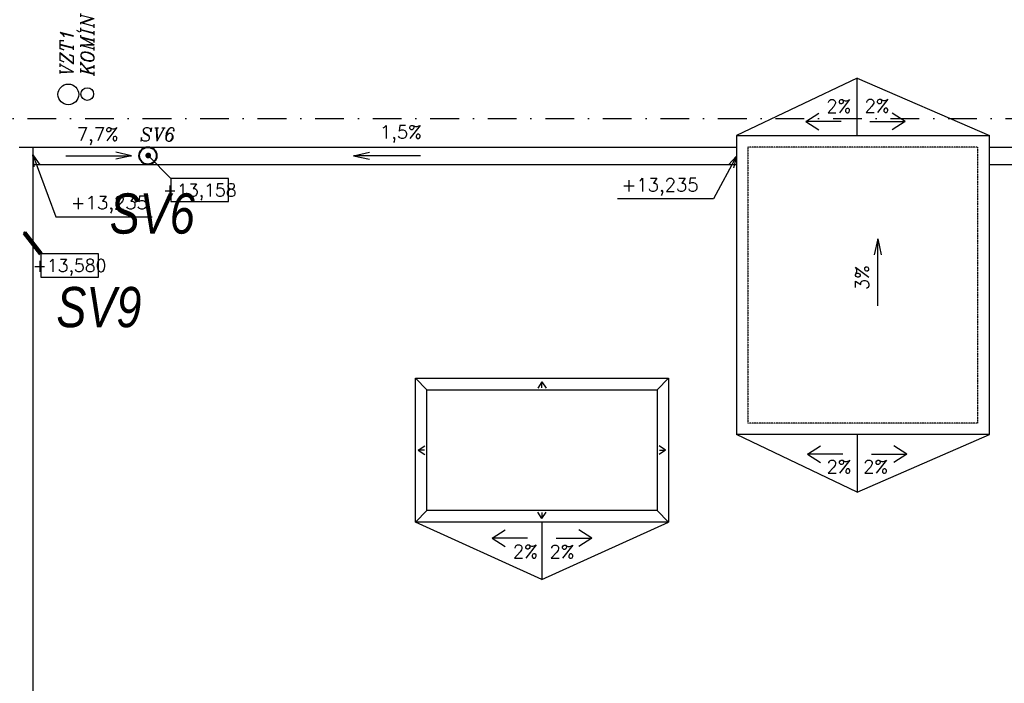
# Model space of a CAD drawing. Header units: millimetres. Extents: x 6435372 to 7248404, y 1559872 to 1886246.
# Tile 55 of 208: x 6806557 to 6815115, y 1765638 to 1771409. Entities that reach past the tile are written whole.
import ezdxf
from ezdxf.enums import TextEntityAlignment as Align

# ---------------------------------------------------------------- set-up
doc = ezdxf.new("R2010")
doc.units = ezdxf.units.MM
doc.linetypes.add('DASHDOT', pattern=[1, 0.5, -0.25, 0, -0.25])
doc.linetypes.add('DASHED', pattern=[0.75, 0.5, -0.25])
doc.layers.add('matrice DPS', color=122, linetype='Continuous')
doc.layers.add('ZTI-DEŠŤOVÁ-KANALIZACE', color=210, linetype='KANALIZACE', lineweight=40)
doc.styles.add('INDRA', font='ariali.ttf')
doc.styles.add('KURZIVA', font='italic__.ttf')
doc.styles.get("Standard").update_dxf_attribs({"font": 'romans.shx'})
doc.linetypes.add('KANALIZACE', pattern='A,30,-3.5,["C",Standard,S=2.54,R=0,X=-3.81,Y=-1.27],-0.001', length=33.501)
doc.dimstyles.new('CADKON', dxfattribs={"dimscale": 100, "dimtxt": 2.2, "dimasz": 2.5, "dimexe": 1.8, "dimexo": 5, "dimgap": 0.6, "dimtad": 1, "dimrnd": 1, "dimtxsty": 'Standard', "dimblk1": 'OBLIQUE', "dimblk2": 'OBLIQUE', "dimsah": 1, "dimcen": 2.5, "dimadec": 1, "dimazin": 2, "dimtfac": 1, "dimtdec": 4, "dimtix": 1, "dimtmove": 2, "dimatfit": 3, "dimldrblk": 'OPEN30', "dimfxl": 5, "dimfxlon": 1, "dimtolj": 1, "dimarcsym": 0})
doc.dimstyles.new('CADKON$7', dxfattribs={"dimscale": 100, "dimtxt": 2.5, "dimasz": 2.5, "dimexe": 1.8, "dimexo": 5, "dimgap": 0.6, "dimtad": 1, "dimrnd": 1, "dimtxsty": 'Standard', "dimblk1": 'OBLIQUE', "dimblk2": 'OBLIQUE', "dimsah": 1, "dimcen": 2.5, "dimadec": 1, "dimazin": 2, "dimtfac": 1, "dimtdec": 4, "dimtix": 1, "dimtmove": 0, "dimatfit": 3, "dimldrblk": 'DOTSMALL', "dimfxl": 5, "dimfxlon": 1, "dimtfill": 1, "dimtolj": 1, "dimarcsym": 0})

# ---------------------------------------------------------------- blocks, each defined once
blk = doc.blocks.new('_Oblique')
at = {"color": 0, "lineweight": -2}
blk.add_line((-0.5, -0.5), (0.5, 0.5), dxfattribs=at)
blk = doc.blocks.new('*U1047')
at = {"color": 0, "linetype": 'ByBlock', "lineweight": -2}
blk.add_lwpolyline([(-5, -2), (5, -2), (5, 2), (-5, 2), (-5, -2)], dxfattribs=at)
blk = doc.blocks.new('*U1048')
at = {"color": 0, "linetype": 'ByBlock', "lineweight": -2}
blk.add_lwpolyline([(-5, -2), (5, -2), (5, 2), (-5, 2), (-5, -2)], dxfattribs=at)

msp = doc.modelspace()

# ---------------------------------------------------------------- linework, layer by layer
at = {"layer": 'matrice DPS'}
for p, q in [((6813836.2, 1770900.7), (6812786.2, 1770400.7)), ((6813836.2, 1770400.7), (6813836.2, 1770900.7)), ((6813836.2, 1770900.7), (6814986.2, 1770400.7)), ((6813389.5, 1770522.8), (6813502.6, 1770595.8)), ((6814254, 1770522.8), (6814140.9, 1770595.8)), ((6813697.4, 1770522.8), (6813389.5, 1770522.8)), ((6813389.5, 1770522.8), (6813502.6, 1770449.9)), ((6813946.1, 1770522.8), (6814254, 1770522.8)), ((6814254, 1770522.8), (6814140.9, 1770449.9)), ((6812786.2, 1770400.7), (6812786.2, 1767800.7)), ((6812786.2, 1770400.7), (6814986.2, 1770400.7)), ((6814986.2, 1767800.7), (6814986.2, 1770400.7)), ((6806551.2, 1770300.7), (6812786.2, 1770300.7)), ((6806671.2, 1770300.7), (6806671.2, 1760465.2)), ((6807529.5, 1770226), (6807392, 1770256.6)), ((6809458.6, 1770226), (6809596, 1770256.6)), ((6814986.2, 1770300.7), (6818986.2, 1770300.7)), ((6806957.1, 1770226), (6807529.5, 1770226)), ((6807529.5, 1770226), (6807392, 1770195.5)), ((6810040.7, 1770226), (6809458.6, 1770226)), ((6809458.6, 1770226), (6809596, 1770195.5)), ((6806671.2, 1770150.7), (6812786.2, 1770150.7)), ((6814986.2, 1770150.7), (6818866.2, 1770150.7)), ((6814014.6, 1769502.4), (6813984.1, 1769364.9)), ((6814014.6, 1768920.3), (6814014.6, 1769502.4)), ((6814014.6, 1769502.4), (6814045.2, 1769364.9)), ((6810096.2, 1768190.8), (6809996.2, 1768290.8)), ((6812096.2, 1768190.8), (6812196.2, 1768290.8)), ((6811096.2, 1768260.6), (6811059.8, 1768204.1)), ((6811096.2, 1768206.7), (6811096.2, 1768260.6)), ((6811096.2, 1768260.6), (6811132.7, 1768204.1)), ((6814986.2, 1767800.7), (6812786.2, 1767800.7)), ((6813836.2, 1767300.7), (6812786.2, 1767800.7)), ((6813836.2, 1767800.7), (6813836.2, 1767300.7)), ((6813836.2, 1767300.7), (6814986.2, 1767800.7)), ((6810021.7, 1767665.8), (6810078.3, 1767702.2)), ((6812170.7, 1767665.8), (6812114.2, 1767702.2)), ((6813404, 1767630), (6813517.1, 1767702.9)), ((6814268.5, 1767630), (6814155.4, 1767702.9)), ((6810075.7, 1767665.8), (6810021.7, 1767665.8)), ((6810021.7, 1767665.8), (6810078.3, 1767629.3)), ((6812170.7, 1767665.8), (6812114.2, 1767629.3)), ((6812116.8, 1767665.8), (6812170.7, 1767665.8)), ((6813711.9, 1767630), (6813404, 1767630)), ((6813404, 1767630), (6813517.1, 1767557)), ((6813960.6, 1767630), (6814268.5, 1767630)), ((6814268.5, 1767630), (6814155.4, 1767557)), ((6810096.2, 1767140.8), (6809996.2, 1767040.8)), ((6811096.2, 1767070.9), (6811059.8, 1767127.5)), ((6811096.2, 1767070.9), (6811132.7, 1767127.5)), ((6811096.2, 1767124.8), (6811096.2, 1767070.9)), ((6812096.2, 1767140.8), (6812196.2, 1767040.8)), ((6811096.2, 1766540.8), (6809996.2, 1767040.8)), ((6811096.2, 1767040.8), (6811096.2, 1766540.8)), ((6811096.2, 1766540.8), (6812196.2, 1767040.8)), ((6810664, 1766899.7), (6810777.1, 1766972.7)), ((6811528.5, 1766899.7), (6811415.4, 1766972.7)), ((6810971.9, 1766899.7), (6810664, 1766899.7)), ((6810664, 1766899.7), (6810777.1, 1766826.7)), ((6811220.6, 1766899.7), (6811528.5, 1766899.7)), ((6811528.5, 1766899.7), (6811415.4, 1766826.7))]:
    msp.add_line(p, q, dxfattribs=at)
at = {"layer": 'matrice DPS', "linetype": 'DASHDOT', "ltscale": 500}
msp.add_line((6765616.6, 1770550.7), (6819766.2, 1770550.7), dxfattribs=at)
at = {"layer": 'matrice DPS', "linetype": 'DASHED'}
for p, q in [((6812886.2, 1770300.7), (6812886.2, 1767900.7)), ((6814886.2, 1770300.7), (6812886.2, 1770300.7)), ((6814886.2, 1767900.7), (6814886.2, 1770300.7)), ((6814886.2, 1767900.7), (6812886.2, 1767900.7))]:
    msp.add_line(p, q, dxfattribs=at)
at = {"layer": 'matrice DPS'}
for points in [[(6809996.2, 1768290.8), (6812196.2, 1768290.8), (6812196.2, 1767040.8), (6809996.2, 1767040.8)], [(6810096.2, 1768190.8), (6812096.2, 1768190.8), (6812096.2, 1767140.8), (6810096.2, 1767140.8)]]:
    msp.add_lwpolyline(points, close=True, dxfattribs=at)
for centre, radius in [((6806979.7, 1770759.2), 90), ((6807143.8, 1770761.6), 55), ((6807671.2, 1770225.7), 75)]:
    msp.add_circle(centre, radius, dxfattribs=at)
at = {"layer": 'ZTI-DEŠŤOVÁ-KANALIZACE', "ltscale": 400}
msp.add_circle((6807671.2, 1770225.7), 75, dxfattribs=at)

# ---------------------------------------------------------------- block references
at = {"layer": 'matrice DPS'}
ref = msp.add_blockref('*U1048', (6808121.5, 1769927.3), dxfattribs=dict(at, xscale=50, yscale=50, zscale=50))
ref.add_attrib('Výška', '+13,158', dxfattribs={"layer": '0', "color": 0, "linetype": 'ByBlock', "lineweight": -2, "height": 110}).set_placement((6808121.5, 1769927.3), align=Align.MIDDLE_CENTER)
ref = msp.add_blockref('*U1047', (6806990.5, 1769271.2), dxfattribs=dict(at, xscale=50, yscale=50, zscale=50))
ref.add_attrib('Výška', '+13,580', dxfattribs={"layer": '0', "color": 0, "linetype": 'ByBlock', "lineweight": -2, "height": 110}).set_placement((6806990.5, 1769271.2), align=Align.MIDDLE_CENTER)

# ---------------------------------------------------------------- texts
at = {"layer": 'matrice DPS', "style": 'KURZIVA'}
for s, p in [('KOMÍN', (6807203.6, 1770919.8)), ('VZT1', (6807023.8, 1770919.8))]:
    msp.add_text(s, height=115, rotation=90, dxfattribs=at).set_placement(p)
at = {"layer": 'matrice DPS'}
for s, p in [('2%', (6813567.7, 1770599.4)), ('2%', (6813900.8, 1770601.5)), ('7,7%', (6807052.4, 1770355.8)), ('1,5%', (6809687.2, 1770374.9)), ('2%', (6813570.1, 1767464.4)), ('2%', (6813887.6, 1767464.4)), ('2%', (6810843.2, 1766727.1)), ('2%', (6811161.9, 1766725.3))]:
    msp.add_text(s, height=115, dxfattribs=at).set_placement(p)
at = {"layer": 'matrice DPS', "style": 'KURZIVA'}
msp.add_text('SV6', height=115, dxfattribs=at).set_placement((6807599.5, 1770351.8))
at = {"layer": 'matrice DPS'}
msp.add_text('3%', height=115, rotation=90, dxfattribs=at).set_placement((6813937.9, 1769055.9))
at = {"layer": 'matrice DPS', "char_height": 115}
for insert, attachment_point in [((6812458.6, 1769879.8), 9), ((6807001.4, 1769725.4), 7)]:
    msp.add_mtext('+13,235', dxfattribs=dict(at, insert=insert, attachment_point=attachment_point))
at = {"layer": 'ZTI-DEŠŤOVÁ-KANALIZACE', "ltscale": 400, "style": 'INDRA', "width": 0.8}
for s, p in [('SV6', (6807339.4, 1769548.3)), ('SV9', (6806875.6, 1768734.8))]:
    msp.add_text(s, height=350, dxfattribs=at).set_placement(p)

# ---------------------------------------------------------------- leaders
at = {"layer": 'matrice DPS'}
for points, override in [([(6807674, 1770227.6), (6807871.5, 1770027.3)], {"dimasz": 2, "dimldrblk": 'DotSmall'}), ([(6806599.6, 1769554.9), (6806740.5, 1769371.2)], {"dimscale": 50, "dimasz": 2, "dimclrd": 0, "dimldrblk": 'DotSmall', "dimlwd": 65534})]:
    msp.add_leader(points, dimstyle='CADKON', override=override, dxfattribs=at)
at = {"layer": 'matrice DPS', "annotation_type": 0, "has_hookline": 1, "text_width": 706.4}
for points, hookline_direction in [([(6806671.2, 1770232), (6806871.4, 1769695.4), (6806971.4, 1769695.4)], 0), ([(6812786.2, 1770222.1), (6812588.6, 1769849.8), (6812488.6, 1769849.8)], 1)]:
    msp.add_leader(points, dimstyle='CADKON$7', override={"dimscale": 50, "dimtxt": 2.3, "dimasz": 2, "dimldrblk": 'Open30'}, dxfattribs=dict(at, hookline_direction=hookline_direction))

doc.saveas('drawing.dxf')
